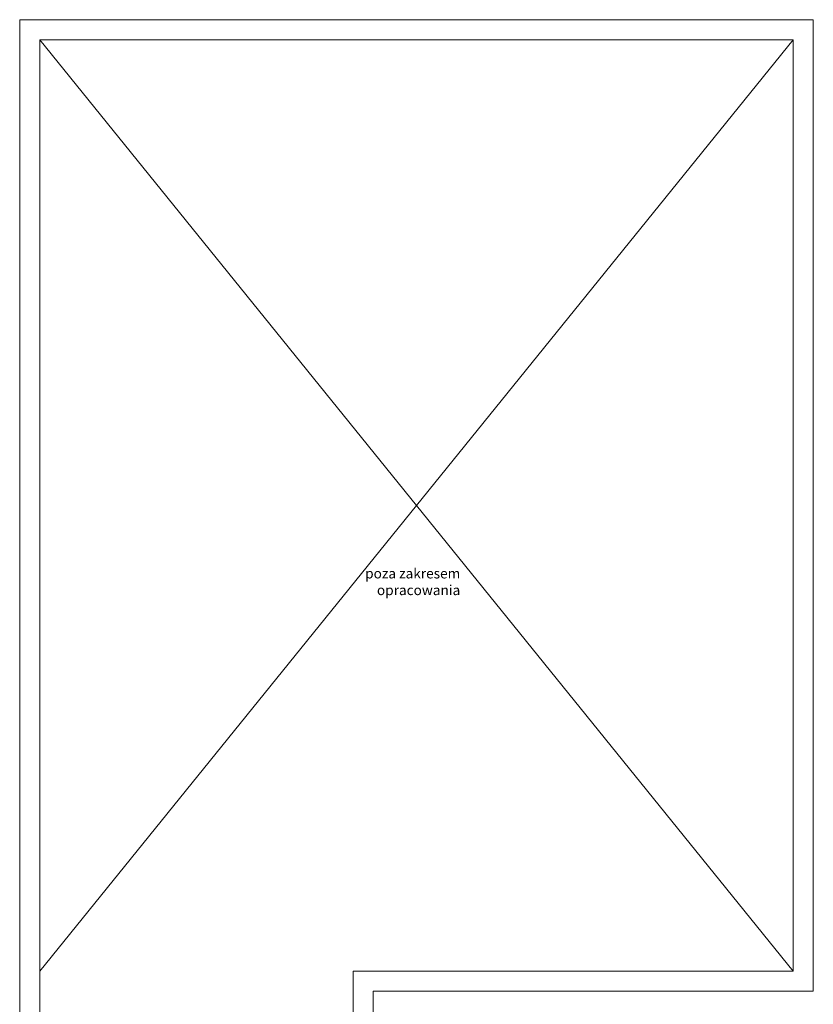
# Model space of a CAD drawing. Header units: millimetres. Extents: x 80301 to 146489, y -78581 to -28273.
# Tile 19 of 135: x 85751 to 87734, y -62265 to -59805. Entities that reach past the tile are written whole.
import ezdxf

# ---------------------------------------------------------------- set-up
doc = ezdxf.new("R2010")
doc.units = ezdxf.units.MM
doc.layers.get('0').update_dxf_attribs({"lineweight": 0})
doc.layers.add('ściany ist..KF', color=61, linetype='Continuous', lineweight=5)
doc.styles.get("Standard").update_dxf_attribs({"font": 'arial.ttf'})

msp = doc.modelspace()

# ---------------------------------------------------------------- linework, layer by layer
for p, q in [((85800.61, -62181.99), (87683.61, -59854.99)), ((87683.61, -62181.99), (85800.61, -59854.99))]:
    msp.add_line(p, q)
at = {"layer": 'ściany ist..KF', "linetype": 'ByBlock'}
for points in [[(85750.61, -62684.99), (85750.61, -59804.99), (87733.61, -59804.99), (87733.61, -62231.99), (86633.61, -62231.99), (86633.61, -62340.6)], [(86352.79, -62635.24), (85800.61, -62635.72), (85800.61, -59854.99), (87683.61, -59854.99), (87683.61, -62181.99), (86583.61, -62181.99), (86583.61, -62340.6)]]:
    msp.add_lwpolyline(points, dxfattribs=at)

# ---------------------------------------------------------------- texts
at = {"insert": (86851.48, -61176.01), "char_height": 25, "attachment_point": 3}
msp.add_mtext_dynamic_manual_height_columns('poza zakresem opracowania', width=406.668, gutter_width=12.5, heights=[0], dxfattribs=at)

doc.saveas('drawing.dxf')
